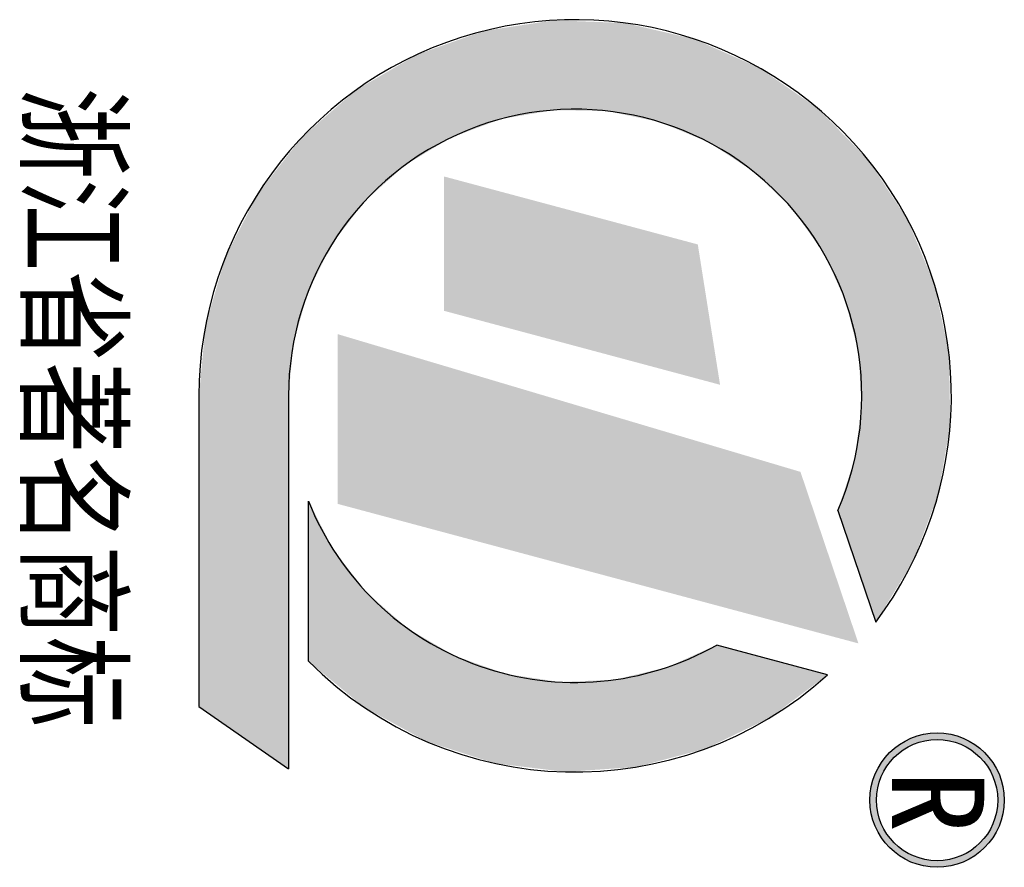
# Model space of a CAD drawing. Extents: x -424536 to -66822, y 139826 to 492209.
# Tile 22 of 69: x -217964 to -213041, y 147693 to 151932. Entities that reach past the tile are written whole.
import ezdxf

# ---------------------------------------------------------------- set-up
doc = ezdxf.new("R2010")
doc.units = 0
doc.header["$LTSCALE"] = 1000
doc.header["$MEASUREMENT"] = 0
doc.layers.add('图框', color=3, linetype='Continuous')
doc.styles.add('图框', font='txt', dxfattribs={"width": 0.8})

msp = doc.modelspace()

# ---------------------------------------------------------------- hatches: boundary and pattern name
at = {"layer": '图框'}
h = msp.add_hatch(color=4, dxfattribs=at)
h.paths.add_polyline_path([(-213377.2, 147693.4, 1), (-213377.2, 148365.2, 1)])
h.paths.add_polyline_path([(-213377.2, 148332.2, -1), (-213377.2, 147726.4, -1)], flags=16)

# ---------------------------------------------------------------- linework, layer by layer
at = {"layer": '图框', "color": 4}
for p, q in [((-217067.8, 150050.9), (-217067.8, 148497.5)), ((-216619.8, 150050.9), (-216619.8, 148186.3)), ((-216519.7, 148723.6), (-216519.7, 149524.5)), ((-213873.2, 149478.3), (-213684.3, 148919.3)), ((-213924.5, 148656.4), (-214478.9, 148805)), ((-217067.8, 148497.5), (-216619.8, 148186.3))]:
    msp.add_line(p, q, dxfattribs=at)
for radius in [335.9, 302.9]:
    msp.add_circle((-213377.2, 148029.3), radius, dxfattribs=at)
for radius, start, end in [(1881, 323.0165, 180), (1433, 336.4496, 180), (1433, 201.55, 299.6066), (1881, 224.8813, 312.1544)]:
    msp.add_arc((-215186.9, 150050.9), radius, start, end, dxfattribs=at)
at = {"layer": '图框'}
for points in [[(-215643.7, 151875.5), (-214936.7, 151915.1), (-214766.1, 151875.5)], [(-215382.7, 151915.1), (-214936.7, 151915.1), (-215643.7, 151875.5)], [(-215382.7, 151915.1), (-215292.1, 151928.9), (-214936.7, 151915.1)], [(-215759, 151834.7), (-214766.1, 151875.5), (-214590.3, 151834.7)], [(-215643.7, 151875.5), (-214766.1, 151875.5), (-215759, 151834.7)], [(-215979, 151756.9), (-214590.3, 151834.7), (-214414.8, 151756.9)], [(-215759, 151834.7), (-214590.3, 151834.7), (-215979, 151756.9)], [(-216092.4, 151690.5), (-214414.8, 151756.9), (-214265.2, 151690.5)], [(-215979, 151756.9), (-214414.8, 151756.9), (-216092.4, 151690.5)], [(-216285.9, 151577.3), (-214265.2, 151690.5), (-214102.1, 151577.3)], [(-216092.4, 151690.5), (-214265.2, 151690.5), (-216285.9, 151577.3)], [(-216388.3, 151487.7), (-214102.1, 151577.3), (-213973, 151487.7)], [(-216285.9, 151577.3), (-214102.1, 151577.3), (-216388.3, 151487.7)], [(-216403.1, 151474.8), (-215323.3, 151474.8), (-216448.7, 151434.9)], [(-216397.4, 151479.8), (-215294.2, 151479.8), (-216403.1, 151474.8)], [(-216397.4, 151479.8), (-213973, 151487.7), (-213965.2, 151479.8)], [(-216388.3, 151487.7), (-213973, 151487.7), (-216397.4, 151479.8)], [(-215026.7, 151474.8), (-213965.2, 151479.8), (-213960.4, 151474.8)], [(-214835.3, 151434.9), (-213960.4, 151474.8), (-213921.3, 151434.9)], [(-216465.5, 151420.2), (-215597.5, 151420.2), (-216553.6, 151343.2)], [(-216448.7, 151434.9), (-215557.9, 151434.9), (-216465.5, 151420.2)], [(-214764.7, 151420.2), (-213921.3, 151434.9), (-213906.9, 151420.2)], [(-214578.6, 151343.2), (-213906.9, 151420.2), (-213831.5, 151343.2)], [(-216573.3, 151317.9), (-215848.5, 151317.9), (-216639.1, 151233.6)], [(-216554.6, 151341.8), (-215808.7, 151341.8), (-216573.3, 151317.9)], [(-216553.6, 151343.2), (-215805.2, 151343.2), (-216554.6, 151341.8)], [(-214575.4, 151341.8), (-213831.5, 151343.2), (-213830.2, 151341.8)], [(-214517.5, 151317.9), (-213830.2, 151341.8), (-213806.8, 151317.9)], [(-214388.7, 151233.6), (-213806.8, 151317.9), (-213724.3, 151233.6)], [(-216639.1, 151233.6), (-215988.4, 151233.6), (-216662.4, 151203.7)], [(-214343.1, 151203.7), (-213724.3, 151233.6), (-213704.5, 151203.7)], [(-216687.7, 151171.4), (-216074.1, 151171.4), (-216772.4, 151062.8)], [(-216662.4, 151203.7), (-216037.9, 151203.7), (-216687.7, 151171.4)], [(-214293.7, 151171.4), (-213704.5, 151203.7), (-213683, 151171.4)], [(-214180.9, 151062.8), (-213683, 151171.4), (-213611.1, 151062.8)], [(-216791.6, 151025.4), (-216237.4, 151025.4), (-216811.8, 150985.8)], [(-216772.4, 151062.8), (-216195.6, 151062.8), (-216791.6, 151025.4)], [(-214142.1, 151025.4), (-213611.1, 151062.8), (-213586.3, 151025.4)], [(-214100.9, 150985.8), (-213586.3, 151025.4), (-213560, 150985.8)], [(-216811.8, 150985.8), (-216267.8, 150985.8), (-216836.8, 150937.1)], [(-214066.4, 150937.1), (-213560, 150985.8), (-213527.8, 150937.1)], [(-216836.8, 150937.1), (-216305.1, 150937.1), (-216900.3, 150813.2)], [(-213978.4, 150813.2), (-213527.8, 150937.1), (-213476, 150813.2)], [(-216900.3, 150813.2), (-216400.2, 150813.2), (-216923.6, 150767.7)], [(-213946.1, 150767.7), (-213476, 150813.2), (-213456.9, 150767.7)], [(-216934.5, 150746.3), (-216434, 150746.3), (-216974.6, 150609)], [(-216923.6, 150767.7), (-216423.2, 150767.7), (-216934.5, 150746.3)], [(-213936.2, 150746.3), (-213456.9, 150767.7), (-213448, 150746.3)], [(-213873.2, 150609), (-213448, 150746.3), (-213390.6, 150609)], [(-216974.6, 150609), (-216503.3, 150609), (-216984.7, 150574.3)], [(-213857.3, 150574.3), (-213390.6, 150609), (-213383.3, 150574.3)], [(-216984.7, 150574.3), (-216520.8, 150574.3), (-216999.3, 150524.5)], [(-213834.4, 150524.5), (-213383.3, 150574.3), (-213372.9, 150524.5)], [(-216999.3, 150524.5), (-216535.1, 150524.5), (-217034.2, 150404.9)], [(-213804.7, 150404.9), (-213372.9, 150524.5), (-213347.8, 150404.9)], [(-217034.2, 150404.9), (-216569.6, 150404.9), (-217042.5, 150317.2)], [(-213783, 150317.2), (-213347.8, 150404.9), (-213329.5, 150317.2)], [(-217042.5, 150317.2), (-216594.8, 150317.2), (-217047.5, 150264.9)], [(-213770, 150264.9), (-213329.5, 150317.2), (-213318.5, 150264.9)], [(-217047.9, 150261), (-216600.1, 150261), (-217067.8, 150050.9)], [(-217047.5, 150264.9), (-216599.8, 150264.9), (-217047.9, 150261)], [(-213769.7, 150261), (-213318.5, 150264.9), (-213317.7, 150261)], [(-213757.9, 150050.9), (-213317.7, 150261), (-213314, 150050.9)], [(-217067.8, 149997.7), (-216619.8, 150050.9), (-216619.8, 149997.7)], [(-213754.9, 149997.7), (-213314, 150050.9), (-213313.1, 149997.7)], [(-217067.8, 149905.4), (-216619.8, 149997.7), (-216619.8, 149905.4)], [(-213767, 149905.4), (-213313.1, 149997.7), (-213311.5, 149905.4)], [(-213754.9, 149997.7), (-213313.1, 149997.7), (-213767, 149905.4)], [(-217067.8, 149732.5), (-216619.8, 149905.4), (-216619.8, 149732.5)], [(-213767, 149905.4), (-213311.5, 149905.4), (-213789.7, 149732.5)], [(-217067.8, 149555), (-216619.8, 149732.5), (-216619.8, 149555)], [(-213789.7, 149732.5), (-213341.6, 149732.5), (-213848, 149555)], [(-217067.8, 149478.3), (-216619.8, 149555), (-216619.8, 149478.3)], [(-213848, 149555), (-213372.4, 149555), (-213873.2, 149478.3)], [(-216519.7, 149282.1), (-216519.7, 149524.5), (-216396.1, 149282.1)], [(-217067.8, 149222.3), (-216619.8, 149478.3), (-216619.8, 149222.3)], [(-217067.8, 149478.3), (-216619.8, 149478.3), (-217067.8, 149222.3)], [(-216519.7, 149067.4), (-216396.1, 149282.1), (-216229, 149067.4)], [(-216519.7, 149282.1), (-216396.1, 149282.1), (-216519.7, 149067.4)], [(-217067.8, 148919.3), (-216619.8, 149222.3), (-216619.8, 148919.3)], [(-213786.7, 149222.3), (-213498.2, 149222.3), (-213684.3, 148919.3)], [(-216519.7, 148888.1), (-216229, 149067.4), (-216024.4, 148888.1)], [(-217067.8, 148497.5), (-216619.8, 148919.3), (-216619.8, 148497.5)], [(-216519.7, 148805), (-216024.4, 148888.1), (-215882.2, 148805)], [(-216519.7, 148750.8), (-215882.2, 148805), (-215789.5, 148750.8)], [(-214599.8, 148750.8), (-214478.9, 148805), (-214276.6, 148750.8)], [(-216519.7, 148723.6), (-215789.5, 148750.8), (-215712.3, 148723.6)], [(-216483.5, 148693.6), (-215712.3, 148723.6), (-215627.4, 148693.6)], [(-214727.2, 148693.6), (-214175.1, 148723.6), (-214063.3, 148693.6)], [(-214660.4, 148723.6), (-214175.1, 148723.6), (-214727.2, 148693.6)], [(-214660.4, 148723.6), (-214276.6, 148750.8), (-214175.1, 148723.6)], [(-214599.8, 148750.8), (-214276.6, 148750.8), (-214660.4, 148723.6)], [(-216443.3, 148660.3), (-215627.4, 148693.6), (-215532.9, 148660.3)], [(-216438.7, 148656.4), (-215532.9, 148660.3), (-215507, 148656.4)], [(-214885, 148656.4), (-213939, 148660.3), (-213924.5, 148656.4)], [(-214868.5, 148660.3), (-213939, 148660.3), (-214885, 148656.4)], [(-214868.5, 148660.3), (-214063.3, 148693.6), (-213939, 148660.3)], [(-214727.2, 148693.6), (-214063.3, 148693.6), (-214868.5, 148660.3)], [(-216408.3, 148631.2), (-215507, 148656.4), (-215338.8, 148631.2)], [(-216394.7, 148620), (-215338.8, 148631.2), (-215263.8, 148620)], [(-214992, 148631.2), (-213958.3, 148631.2), (-215263.8, 148620)], [(-214885, 148656.4), (-213924.5, 148656.4), (-214992, 148631.2)], [(-217067.8, 148497.5), (-216619.8, 148497.5), (-216619.8, 148186.3)]]:
    msp.add_solid(points, dxfattribs=at)
at = {"layer": '图框', "extrusion": (0, 0, -1)}
for points in [[(216448.7, 151434.9), (215323.3, 151474.8), (215557.9, 151434.9)], [(216403.1, 151474.8), (215294.2, 151479.8), (215323.3, 151474.8)], [(215294.2, 151479.8), (213965.2, 151479.8), (215026.7, 151474.8)], [(215026.7, 151474.8), (213960.4, 151474.8), (214835.3, 151434.9)], [(216553.6, 151343.2), (215597.5, 151420.2), (215805.2, 151343.2)], [(216465.5, 151420.2), (215557.9, 151434.9), (215597.5, 151420.2)], [(214835.3, 151434.9), (213921.3, 151434.9), (214764.7, 151420.2)], [(214764.7, 151420.2), (213906.9, 151420.2), (214578.6, 151343.2)], [(216639.1, 151233.6), (215848.5, 151317.9), (215988.4, 151233.6)], [(216573.3, 151317.9), (215808.7, 151341.8), (215848.5, 151317.9)], [(216554.6, 151341.8), (215805.2, 151343.2), (215808.7, 151341.8)], [(214578.6, 151343.2), (213831.5, 151343.2), (214575.4, 151341.8)], [(214575.4, 151341.8), (213830.2, 151341.8), (214517.5, 151317.9)], [(214517.5, 151317.9), (213806.8, 151317.9), (214388.7, 151233.6)], [(216662.4, 151203.7), (215988.4, 151233.6), (216037.9, 151203.7)], [(214388.7, 151233.6), (213724.3, 151233.6), (214343.1, 151203.7)], [(216772.4, 151062.8), (216074.1, 151171.4), (216195.6, 151062.8)], [(216687.7, 151171.4), (216037.9, 151203.7), (216074.1, 151171.4)], [(214343.1, 151203.7), (213704.5, 151203.7), (214293.7, 151171.4)], [(214293.7, 151171.4), (213683, 151171.4), (214180.9, 151062.8)], [(216811.8, 150985.8), (216237.4, 151025.4), (216267.8, 150985.8)], [(216791.6, 151025.4), (216195.6, 151062.8), (216237.4, 151025.4)], [(214180.9, 151062.8), (213611.1, 151062.8), (214142.1, 151025.4)], [(214142.1, 151025.4), (213586.3, 151025.4), (214100.9, 150985.8)], [(216836.8, 150937.1), (216267.8, 150985.8), (216305.1, 150937.1)], [(214100.9, 150985.8), (213560, 150985.8), (214066.4, 150937.1)], [(216900.3, 150813.2), (216305.1, 150937.1), (216400.2, 150813.2)], [(214066.4, 150937.1), (213527.8, 150937.1), (213978.4, 150813.2)], [(216923.6, 150767.7), (216400.2, 150813.2), (216423.2, 150767.7)], [(213978.4, 150813.2), (213476, 150813.2), (213946.1, 150767.7)], [(216974.6, 150609), (216434, 150746.3), (216503.3, 150609)], [(216934.5, 150746.3), (216423.2, 150767.7), (216434, 150746.3)], [(213946.1, 150767.7), (213456.9, 150767.7), (213936.2, 150746.3)], [(213936.2, 150746.3), (213448, 150746.3), (213873.2, 150609)], [(216984.7, 150574.3), (216503.3, 150609), (216520.8, 150574.3)], [(213873.2, 150609), (213390.6, 150609), (213857.3, 150574.3)], [(216999.3, 150524.5), (216520.8, 150574.3), (216535.1, 150524.5)], [(213857.3, 150574.3), (213383.3, 150574.3), (213834.4, 150524.5)], [(217034.2, 150404.9), (216535.1, 150524.5), (216569.6, 150404.9)], [(213834.4, 150524.5), (213372.9, 150524.5), (213804.7, 150404.9)], [(217042.5, 150317.2), (216569.6, 150404.9), (216594.8, 150317.2)], [(213804.7, 150404.9), (213347.8, 150404.9), (213783, 150317.2)], [(217047.5, 150264.9), (216594.8, 150317.2), (216599.8, 150264.9)], [(213783, 150317.2), (213329.5, 150317.2), (213770, 150264.9)], [(217067.8, 150050.9), (216600.1, 150261), (216619.8, 150050.9)], [(217047.9, 150261), (216599.8, 150264.9), (216600.1, 150261)], [(213770, 150264.9), (213318.5, 150264.9), (213769.7, 150261)], [(213769.7, 150261), (213317.7, 150261), (213757.9, 150050.9)], [(217067.8, 150050.9), (216619.8, 150050.9), (217067.8, 149997.7)], [(213757.9, 150050.9), (213314, 150050.9), (213754.9, 149997.7)], [(217067.8, 149997.7), (216619.8, 149997.7), (217067.8, 149905.4)], [(217067.8, 149905.4), (216619.8, 149905.4), (217067.8, 149732.5)], [(213789.7, 149732.5), (213311.5, 149905.4), (213341.6, 149732.5)], [(217067.8, 149732.5), (216619.8, 149732.5), (217067.8, 149555)], [(213848, 149555), (213341.6, 149732.5), (213372.4, 149555)], [(217067.8, 149555), (216619.8, 149555), (217067.8, 149478.3)], [(213873.2, 149478.3), (213372.4, 149555), (213401.4, 149478.3)], [(213873.2, 149478.3), (213401.4, 149478.3), (213786.7, 149222.3)], [(213786.7, 149222.3), (213401.4, 149478.3), (213498.2, 149222.3)], [(217067.8, 149222.3), (216619.8, 149222.3), (217067.8, 148919.3)], [(216519.7, 149067.4), (216229, 149067.4), (216519.7, 148888.1)], [(217067.8, 148919.3), (216619.8, 148919.3), (217067.8, 148497.5)], [(216519.7, 148888.1), (216024.4, 148888.1), (216519.7, 148805)], [(216519.7, 148805), (215882.2, 148805), (216519.7, 148750.8)], [(216519.7, 148750.8), (215789.5, 148750.8), (216519.7, 148723.6)], [(216519.7, 148723.6), (215712.3, 148723.6), (216483.5, 148693.6)], [(216483.5, 148693.6), (215627.4, 148693.6), (216443.3, 148660.3)], [(216443.3, 148660.3), (215532.9, 148660.3), (216438.7, 148656.4)], [(216438.7, 148656.4), (215507, 148656.4), (216408.3, 148631.2)], [(216408.3, 148631.2), (215338.8, 148631.2), (216394.7, 148620)], [(216394.7, 148620), (213973.4, 148620), (216244.4, 148495.3)], [(216244.4, 148495.3), (213973.4, 148620), (214140.6, 148495.3)], [(215263.8, 148620), (213958.3, 148631.2), (213973.4, 148620)], [(214992, 148631.2), (213924.5, 148656.4), (213958.3, 148631.2)], [(216244.4, 148495.3), (214140.6, 148495.3), (216148.5, 148442.7)], [(216148.5, 148442.7), (214140.6, 148495.3), (214211.2, 148442.7)], [(216148.5, 148442.7), (214211.2, 148442.7), (215930.9, 148323.3)], [(215930.9, 148323.3), (214211.2, 148442.7), (214458.3, 148323.3)], [(215930.9, 148323.3), (214458.3, 148323.3), (215818.5, 148287.1)], [(215818.5, 148287.1), (214458.3, 148323.3), (214533.2, 148287.1)], [(215818.5, 148287.1), (214533.2, 148287.1), (215590.5, 148213.7)], [(215590.5, 148213.7), (214533.2, 148287.1), (214809.5, 148213.7)], [(215590.5, 148213.7), (214809.5, 148213.7), (215439.1, 148195.3)], [(215439.1, 148195.3), (214809.5, 148213.7), (214878.8, 148195.3)], [(215439.1, 148195.3), (214878.8, 148195.3), (215235.5, 148170.5)]]:
    msp.add_solid(points, dxfattribs=at)
at = {"layer": '图框', "color": 8, "extrusion": (0, 0, -1)}
for points in [[(215842.1, 150808), (215842.1, 151147.8), (214573.7, 150808)], [(215842.1, 150808), (214573.7, 150808), (215842.1, 150476)], [(216373.8, 149670.8), (216373.8, 150359.3), (214060.4, 149670.8)], [(216373.8, 149670.8), (214060.4, 149670.8), (216373.8, 149510.6)]]:
    msp.add_solid(points, dxfattribs=at)
at = {"layer": '图框', "color": 8}
for points in [[(-215842.1, 150476), (-214573.7, 150808), (-214521.1, 150476)], [(-215842.1, 150476), (-214521.1, 150476), (-214462.4, 150106.3)], [(-216373.8, 149510.6), (-214060.4, 149670.8), (-214006.3, 149510.6)], [(-216373.8, 149510.6), (-214006.3, 149510.6), (-213770.6, 148813)]]:
    msp.add_solid(points, dxfattribs=at)

# ---------------------------------------------------------------- texts
at = {"layer": '图框', "color": 4, "style": '图框', "width": 0.8}
msp.add_text('浙江省著名商标', height=440, rotation=270, dxfattribs=at).set_placement((-217914.6, 151592.4))
at = {"layer": '图框', "color": 4, "style": '图框'}
msp.add_text('R', height=462, rotation=270, dxfattribs=at).set_placement((-213603.6, 148179.5))

doc.saveas('drawing.dxf')
